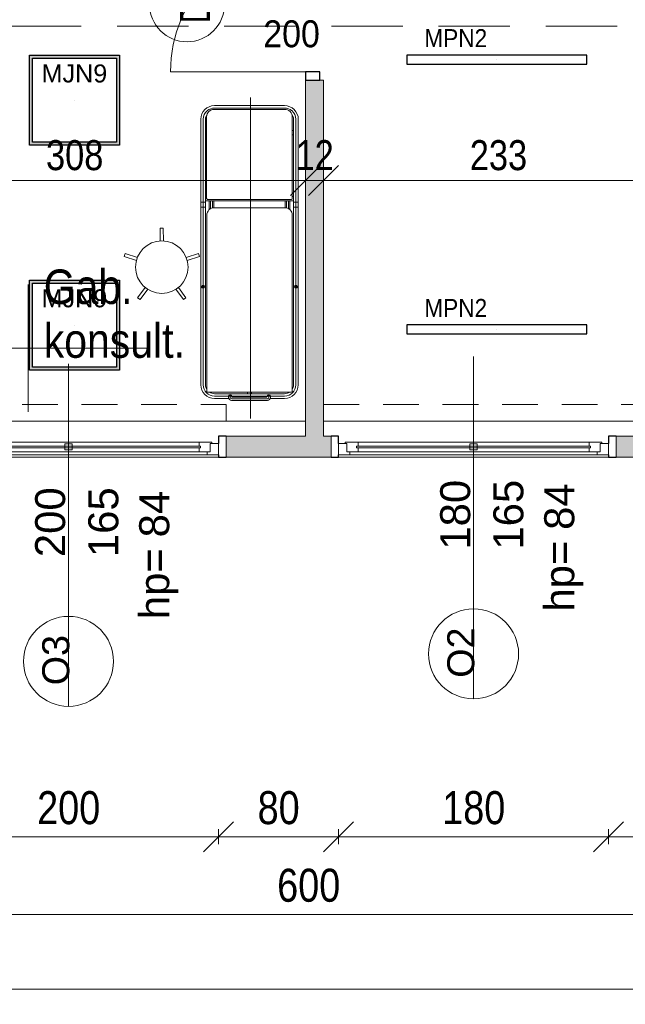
# Model space of a CAD drawing. Header units: centimetres. Extents: x -1631 to 21770, y -8842 to 3590.
# Tile 17 of 150: x 95 to 499, y -257 to 400. Entities that reach past the tile are written whole.
import ezdxf

# ---------------------------------------------------------------- set-up
doc = ezdxf.new("R2010")
doc.units = ezdxf.units.CM
doc.linetypes.add('Ponad', pattern=[39.688, 23.813, -15.875])
doc.linetypes.add('Ukryte', pattern=[71.438, 47.625, -23.813])
for name, color, linetype, lineweight in [('A-ANNO-DIMS', 211, 'Continuous', 13), ('A-ANNO-DIMS-100', 211, 'Continuous', 13), ('A-ANNO-NOTE', 131, 'Continuous', 9), ('A-AREA-IDEN', 2, 'Continuous', 13), ('A-DETL-GENF', 92, 'Continuous', 9), ('A-DETL-HDLN', 90, 'Ukryte', 9), ('A-DETL-MEDM', 33, 'Continuous', 13), ('A-DOOR', 31, 'Continuous', 13), ('A-FLOR-OVHD', 1, 'Ponad', 9), ('A-GLAZ', 151, 'Continuous', 13), ('A-GLAZ-IDEN', 152, 'Continuous', 13), ('A-WALL', 113, 'Continuous', 13), ('A-WALL-PATT', 111, 'Continuous', 13), ('Q-SPCQ', 91, 'Continuous', 9)]:
    doc.layers.add(name, color=color, linetype=linetype, lineweight=lineweight)
doc.layers.add('E_oprawy', color=12, linetype='Continuous')
doc.styles.add('Arial', font='arial.ttf', dxfattribs={"width": 0.9, "height": 18})
doc.styles.add('Arial Narrow_1', font='ARIALN.TTF', dxfattribs={"height": 22})
doc.styles.add('Arial Narrow_5', font='ARIALN.TTF', dxfattribs={"height": 20})
doc.styles.add('Arial_1', font='arial.ttf', dxfattribs={"width": 0.7, "height": 20})
doc.styles.add('Arial_10', font='arial.ttf', dxfattribs={"height": 20})
doc.styles.add('Arial_11', font='arial.ttf', dxfattribs={"width": 0.85, "height": 23})
doc.styles.add('Arial_13', font='arial.ttf', dxfattribs={"height": 0.2})
doc.styles.add('Arial_8', font='arial.ttf', dxfattribs={"height": 18})
doc.dimstyles.new('Diagonal_1_100__0_1_', dxfattribs={"dimscale": 30.48, "dimtxt": 22.515481, "dimasz": 0.656168, "dimexe": 0.164042, "dimexo": 0.0625, "dimgap": 0.065617, "dimtad": 1, "dimdec": 1, "dimrnd": 0.1, "dimdsep": 46, "dimtxsty": 'Arial Narrow_1', "dimblk1": 'OBLIQUE', "dimblk2": 'OBLIQUE', "dimsah": 1, "dimcen": 0.09, "dimazin": 0, "dimtfac": 1, "dimtdec": 4, "dimtix": 1, "dimtmove": 0, "dimatfit": 3, "dimfxl": 0, "dimtvp": 1, "dimtolj": 1, "dimtzin": 0, "dimarcsym": 0})
doc.dimstyles.new('Diagonal_1_100__0__wewnętrzne_1', dxfattribs={"dimscale": 30.48, "dimtxt": 20.468619, "dimasz": 0.656168, "dimexe": 0.164042, "dimexo": 0.0625, "dimgap": 0.032808, "dimtad": 1, "dimdec": 0, "dimdsep": 46, "dimtxsty": 'Arial Narrow_5', "dimblk1": 'OBLIQUE', "dimblk2": 'OBLIQUE', "dimsah": 1, "dimcen": 0.09, "dimazin": 0, "dimtfac": 1, "dimtdec": 4, "dimtix": 1, "dimtmove": 0, "dimatfit": 3, "dimfxl": 0, "dimtvp": 1, "dimtolj": 1, "dimtzin": 0, "dimarcsym": 0})

# ---------------------------------------------------------------- blocks, each defined once
blk = doc.blocks.new('DRZWI 1S - automatyczna etykieta - Drzwi 90-2322410-5_piętro III __10_50 m_ - stan projektowany')
at = {"layer": 'A-DETL-GENF'}
for p, q in [((-50.5, 3.5), (-45, 3.5)), ((-50.5, -6), (-50.5, 3.5)), ((-45, 3.5), (-45, -6)), ((45, 3.5), (50.5, 3.5)), ((45, -6), (45, 3.5)), ((50.5, 3.5), (50.5, -6)), ((-45, -6), (-50.5, -6)), ((50.5, -6), (45, -6))]:
    blk.add_line(p, q, dxfattribs=at)
at = {"layer": 'A-DETL-MEDM', "lineweight": 25}
for p, q in [((-50.5, -6), (-50.5, 3.5)), ((-50.5, 3.5), (-45, 3.5)), ((-45, 3.5), (-45, -6)), ((45, 3.5), (45, -6)), ((50.5, 3.5), (45, 3.5)), ((50.5, -6), (50.5, 3.5)), ((-45, -6), (-50.5, -6)), ((45, -6), (50.5, -6))]:
    blk.add_line(p, q, dxfattribs=at)
at = {"layer": 'A-DOOR'}
blk.add_line((45, -6), (45, -96), dxfattribs=at)
blk.add_arc((45, -6), 90, 180, 270, dxfattribs=at)
blk = doc.blocks.new('stół zabiegowy SZ-02 198x65 - stół zabiegowy SZ-02 198x65-V19-5_piętro III __10_50 m_ - stan projektowany')
at = {"layer": 'Q-SPCQ'}
for p, q in [((74.99, 33.26), (-102.21, 33.26)), ((-36.68, 33.06), (-36.68, 30.26)), ((16.4, 33.26), (16.4, 30.06)), ((19.59, 33.26), (19.59, 30.06)), ((-107, -27.24), (-107, 28.76)), ((11.01, 29.26), (-106.5, 29.26)), ((74.99, 31.66), (-102.21, 31.66)), ((-102.21, 30.06), (74.99, 30.06)), ((20.59, 27.56), (14.77, 27.56)), ((20.59, 26.76), (15.34, 26.76)), ((20.59, -28.54), (20.59, 30.06)), ((21.58, 28.85), (21.58, -27.24)), ((76.59, 29.35), (22.08, 29.35)), ((23.59, 30.06), (23.59, 29.35)), ((64.59, 30.06), (64.59, 29.35)), ((67.59, 29.35), (67.59, 30.06)), ((-111.31, 24.16), (-111.31, 14.62)), ((-109.71, 24.16), (-109.71, 0.76)), ((-108.11, 24.16), (-108.11, -22.64)), ((15.89, 25.36), (20.59, 25.36)), ((16, 24.56), (20.59, 24.56)), ((16.01, -22.74), (16.01, 24.26)), ((81.59, -22.74), (81.59, 24.35)), ((82.49, 24.16), (82.49, -22.64)), ((84.09, 24.16), (84.09, -22.64)), ((-110.56, 14.76), (-109.71, 14.76)), ((-110.46, 13.66), (-109.11, 13.66)), ((-112.56, -11.24), (-112.56, 12.76)), ((-111.46, 12.66), (-111.46, -11.14)), ((-110.36, -10.84), (-110.36, 12.36)), ((-110.16, 12.56), (-109.71, 12.56)), ((-124.56, 0), (89.44, 0)), ((-109.71, 0.76), (-109.71, -22.64)), ((-108.11, 2.01), (-107, 2.01)), ((-108.11, -0.49), (-107, -0.49)), ((-111.31, -22.64), (-111.31, -13.09)), ((-110.46, -12.14), (-109.11, -12.14)), ((-110.16, -11.04), (-109.71, -11.04)), ((-110.56, -13.24), (-109.71, -13.24)), ((20.59, -26.04), (14.77, -26.04)), ((20.59, -25.24), (15.34, -25.24)), ((15.89, -23.84), (20.59, -23.84)), ((16, -23.04), (20.59, -23.04)), ((-106.5, -27.74), (11.01, -27.74)), ((-102.21, -28.54), (74.99, -28.54)), ((74.99, -30.14), (-102.21, -30.14)), ((74.99, -31.74), (-102.21, -31.74)), ((-36.68, -31.54), (-36.68, -28.74)), ((16.4, -31.74), (16.4, -28.54)), ((19.59, -31.74), (19.59, -28.54)), ((22.08, -27.74), (76.59, -27.74)), ((23.59, -28.54), (23.59, -27.82)), ((64.59, -28.54), (64.59, -27.82)), ((67.59, -27.82), (67.59, -28.54))]:
    blk.add_line(p, q, dxfattribs=at)
for centre, radius in [((-36.68, 31.66), 0.999), ((-36.68, 31.66), 0.727), ((-36.68, -30.14), 0.999), ((-36.68, -30.14), 0.727)]:
    blk.add_circle(centre, radius, dxfattribs=at)
for centre, radius, start, end in [((-102.21, 24.16), 9.1, 90, 180), ((74.99, 24.16), 9.1, 0, 90), ((-102.21, 24.16), 7.5, 90, 180), ((-102.21, 24.16), 5.9, 144.33019, 180), ((-106.5, 28.76), 0.5, 90, 180), ((-102.21, 24.16), 5.9, 90, 120.18467), ((11.01, 24.26), 5, 360, 90), ((22.08, 28.85), 0.5, 90, 180), ((74.99, 24.16), 7.5, 38.98915, 90), ((74.99, 24.16), 5.9, 55.77749, 90), ((76.59, 24.35), 5, 360, 90), ((74.99, 24.16), 7.5, 0, 38.75168), ((-110.56, 12.76), 2, 90, 180), ((-110.46, 12.66), 1, 90, 180), ((-109.95, 13.66), 1.13, 282.58342, 77.41658), ((-110.16, 12.36), 0.2, 90, 180), ((-110.56, -11.24), 2, 174.26083, 270), ((-110.46, -11.14), 1, 180, 270), ((-109.95, -12.14), 1.13, 282.58342, 77.41658), ((-102.21, -22.64), 9.1, 180, 270), ((-102.21, -22.64), 7.5, 180, 270), ((-102.21, -22.64), 5.9, 180, 215.66981), ((11.01, -22.74), 5, 270, 0), ((74.99, -22.64), 9.1, 270, 0), ((76.59, -22.74), 5, 270, 360), ((74.99, -22.64), 7.5, 321.24832, 0), ((-106.5, -27.24), 0.5, 180, 270), ((-102.21, -22.64), 5.9, 239.81533, 270), ((22.08, -27.24), 0.5, 180, 270), ((74.99, -22.64), 7.5, 270, 321.01085), ((74.99, -22.64), 5.9, 270, 304.22251)]:
    blk.add_arc(centre, radius, start, end, dxfattribs=at)
blk = doc.blocks.new('stołek obrotowy WG-03 śr_32cm - stołek obrotowy WG-03 śr_32cm-850736-5_piętro III __10_50 m_ - stan projektowany')
at = {"layer": 'Q-SPCQ'}
for p, q in [((-1, 26.05), (-1.11, 17.46)), ((1, 26.05), (-1, 26.05)), ((1.11, 17.46), (1, 26.05)), ((-24.46, 9), (-25.08, 7.1)), ((-25.08, 7.1), (-16.95, 4.34)), ((-16.27, 6.45), (-24.46, 9)), ((24.46, 9), (16.27, 6.45)), ((16.95, 4.34), (25.08, 7.1)), ((25.08, 7.1), (24.46, 9)), ((-11.16, -13.48), (-16.12, -20.48)), ((-14.5, -21.66), (-9.37, -14.78)), ((9.37, -14.78), (14.5, -21.66)), ((16.12, -20.48), (11.16, -13.48)), ((-16.12, -20.48), (-14.5, -21.66)), ((14.5, -21.66), (16.12, -20.48))]:
    blk.add_line(p, q, dxfattribs=at)
blk.add_circle((0, 0), 17.5, dxfattribs=at)
blk = doc.blocks.new('Okno - automatyczna etykieta - 200x165 _projektowane_-2623157-5_piętro III __10_50 m_ - stan projektowany')
at = {"layer": 'A-GLAZ'}
for p, q in [((-92.5, 5.5), (-100, 5.5)), ((-100, 5.5), (-100, -2)), ((-100, 5.5), (100, 5.5)), ((-87, 3.5), (-94.5, 3.5)), ((-94.5, 3.5), (-94.5, -2)), ((-94.5, -2), (-94.5, 3.5)), ((-94.5, 3.5), (-92.5, 3.5)), ((-92.5, 3.5), (-92.5, 5.5)), ((92.5, 5.5), (-92.5, 5.5)), ((88, 0.75), (-88, 0.75)), ((-88, 0.75), (-88, -0.25)), ((-88, -0.25), (-88, 0.75)), ((-88, 0.75), (-87, 0.75)), ((-87, 0.75), (-87, 3.5)), ((87, 3.5), (-87, 3.5)), ((2.5, 2.25), (-2.5, 2.25)), ((-2.5, 2.25), (-2.5, -1.75)), ((2.5, -1.75), (2.5, 2.25)), ((94.5, 3.5), (87, 3.5)), ((87, 3.5), (87, 0.75)), ((87, 0.75), (88, 0.75)), ((88, -0.25), (88, 0.75)), ((88, 0.75), (88, -0.25)), ((100, 5.5), (92.5, 5.5)), ((92.5, 5.5), (92.5, 3.5)), ((92.5, 3.5), (94.5, 3.5)), ((94.5, -2), (94.5, 3.5)), ((94.5, 3.5), (94.5, -2)), ((100, -2), (100, 5.5)), ((-100, -2), (-94.5, -2)), ((-94.5, -2), (-95.5, -2)), ((-95.5, -2), (-95.5, -3)), ((-95.5, -3), (-87, -3)), ((-88, -0.25), (88, -0.25)), ((-87, -0.25), (-88, -0.25)), ((-87, -3), (-87, -0.25)), ((87, -3), (-87, -3)), ((-2.5, -1.75), (2.5, -1.75)), ((87, -0.25), (87, -3)), ((88, -0.25), (87, -0.25)), ((87, -3), (95.5, -3)), ((95.5, -2), (94.5, -2)), ((94.5, -2), (100, -2)), ((95.5, -3), (95.5, -2))]:
    blk.add_line(p, q, dxfattribs=at)
blk = doc.blocks.new('Okno - automatyczna etykieta - 180x165 _projektowane_-2623342-5_piętro III __10_50 m_ - stan projektowany')
at = {"layer": 'A-GLAZ'}
for p, q in [((-82.5, 10.5), (-90, 10.5)), ((-90, 10.5), (-90, 3)), ((-90, 10.5), (90, 10.5)), ((-77, 8.5), (-84.5, 8.5)), ((-84.5, 8.5), (-84.5, 3)), ((-84.5, 3), (-84.5, 8.5)), ((-84.5, 8.5), (-82.5, 8.5)), ((-82.5, 8.5), (-82.5, 10.5)), ((82.5, 10.5), (-82.5, 10.5)), ((-77, 5.75), (-77, 8.5)), ((77, 8.5), (-77, 8.5)), ((2.5, 7.25), (-2.5, 7.25)), ((-2.5, 7.25), (-2.5, 3.25)), ((2.5, 3.25), (2.5, 7.25)), ((84.5, 8.5), (77, 8.5)), ((77, 8.5), (77, 5.75)), ((90, 10.5), (82.5, 10.5)), ((82.5, 10.5), (82.5, 8.5)), ((82.5, 8.5), (84.5, 8.5)), ((84.5, 3), (84.5, 8.5)), ((84.5, 8.5), (84.5, 3)), ((90, 3), (90, 10.5)), ((-90, 3), (-84.5, 3)), ((-84.5, 3), (-85.5, 3)), ((-85.5, 3), (-85.5, 2)), ((-85.5, 2), (-77, 2)), ((78, 5.75), (-78, 5.75)), ((-78, 5.75), (-78, 4.75)), ((-78, 4.75), (-78, 5.75)), ((-78, 5.75), (-77, 5.75)), ((-78, 4.75), (78, 4.75)), ((-77, 4.75), (-78, 4.75)), ((-77, 2), (-77, 4.75)), ((77, 2), (-77, 2)), ((-2.5, 3.25), (2.5, 3.25)), ((77, 5.75), (78, 5.75)), ((77, 4.75), (77, 2)), ((78, 4.75), (77, 4.75)), ((77, 2), (85.5, 2)), ((78, 4.75), (78, 5.75)), ((78, 5.75), (78, 4.75)), ((85.5, 3), (84.5, 3)), ((84.5, 3), (90, 3)), ((85.5, 2), (85.5, 3))]:
    blk.add_line(p, q, dxfattribs=at)
blk = doc.blocks.new('DIMBLOCK1-5_piętro III __10_50 m_ - stan projektowany')
at = {"layer": 'A-ANNO-DIMS-100', "transparency": 16777216}
for p, q in [((-1252.62, -246.77), (-1242.62, -236.77)), ((-1252.62, -241.77), (-1252.62, -251.77)), ((-1252.62, -246.77), (-1252.62, -241.77)), ((1227.38, -246.77), (1237.38, -236.77)), ((1227.38, -241.77), (1227.38, -251.77)), ((1227.38, -246.77), (1227.38, -241.77)), ((-1252.62, -246.77), (-1262.62, -256.77)), ((-1252.62, -246.77), (1227.38, -246.77)), ((1227.38, -246.77), (1217.38, -256.77))]:
    blk.add_line(p, q, dxfattribs=at)
at = {"layer": 'A-ANNO-DIMS-100', "color": 0, "transparency": 16777216, "insert": (-40.5, -216.33), "char_height": 22, "width": 66.9031, "attachment_point": 1, "line_spacing_factor": 0.974696, "style": 'Arial Narrow_1'}
blk.add_mtext('2480', dxfattribs=at)
blk = doc.blocks.new('_Oblique')
at = {"color": 0, "linetype": 'ByBlock', "lineweight": -2}
blk.add_line((-0.5, -0.5), (0.5, 0.5), dxfattribs=at)
blk = doc.blocks.new('DIMBLOCK4-5_piętro III __10_50 m_ - stan projektowany')
at = {"layer": 'A-ANNO-DIMS-100', "transparency": 16777216}
for p, q in [((-12.62, -196.77), (-2.62, -186.77)), ((587.38, -196.77), (597.38, -186.77)), ((-12.62, -196.77), (-22.62, -206.77)), ((-12.62, -191.77), (-12.62, -201.77)), ((-12.62, -196.77), (-12.62, -191.77)), ((587.38, -196.77), (-12.62, -196.77)), ((587.38, -196.77), (577.38, -206.77)), ((587.38, -191.77), (587.38, -201.77)), ((587.38, -196.77), (587.38, -191.77))]:
    blk.add_line(p, q, dxfattribs=at)
at = {"layer": 'A-ANNO-DIMS-100', "color": 0, "transparency": 16777216, "insert": (266.47, -166.33), "char_height": 22, "width": 50.1774, "attachment_point": 1, "line_spacing_factor": 0.974696, "style": 'Arial Narrow_1'}
blk.add_mtext('600', dxfattribs=at)
blk = doc.blocks.new('DIMBLOCK166-5_piętro III __10_50 m_ - stan projektowany')
at = {"layer": 'A-ANNO-DIMS-100', "transparency": 16777216}
for p, q in [((297.38, 292.9), (307.38, 302.9)), ((530.38, 292.9), (540.38, 302.9)), ((297.38, 287.9), (297.38, 297.9)), ((530.38, 287.9), (530.38, 297.9)), ((297.38, 292.9), (287.38, 282.9)), ((530.38, 292.9), (297.38, 292.9)), ((297.38, 292.9), (297.38, 287.9)), ((530.38, 292.9), (520.38, 282.9)), ((530.38, 292.9), (530.38, 287.9))]:
    blk.add_line(p, q, dxfattribs=at)
at = {"layer": 'A-ANNO-DIMS-100', "color": 0, "transparency": 16777216, "insert": (394.87, 319.75), "char_height": 20, "width": 45.6158, "attachment_point": 1, "line_spacing_factor": 0.974696, "style": 'Arial Narrow_5'}
blk.add_mtext('233', dxfattribs=at)
blk = doc.blocks.new('DIMBLOCK167-5_piętro III __10_50 m_ - stan projektowany')
at = {"layer": 'A-ANNO-DIMS-100', "transparency": 16777216}
for p, q in [((285.38, 292.9), (295.38, 302.9)), ((297.38, 292.9), (307.38, 302.9)), ((285.38, 287.9), (285.38, 297.9)), ((297.38, 287.9), (297.38, 297.9)), ((285.38, 292.9), (275.38, 282.9)), ((297.38, 292.9), (285.38, 292.9)), ((285.38, 292.9), (285.38, 287.9)), ((297.38, 292.9), (287.38, 282.9)), ((297.38, 292.9), (297.38, 287.9))]:
    blk.add_line(p, q, dxfattribs=at)
at = {"layer": 'A-ANNO-DIMS-100', "color": 0, "transparency": 16777216, "insert": (278.71, 319.75), "char_height": 20, "width": 30.4105, "attachment_point": 1, "line_spacing_factor": 0.974696, "style": 'Arial Narrow_5'}
blk.add_mtext('12', dxfattribs=at)
blk = doc.blocks.new('DIMBLOCK168-5_piętro III __10_50 m_ - stan projektowany')
at = {"layer": 'A-ANNO-DIMS-100', "transparency": 16777216}
for p, q in [((-22.62, 292.9), (-12.62, 302.9)), ((285.38, 292.9), (295.38, 302.9)), ((-22.62, 287.9), (-22.62, 297.9)), ((285.38, 287.9), (285.38, 297.9)), ((-22.62, 292.9), (-32.62, 282.9)), ((285.38, 292.9), (-22.62, 292.9)), ((-22.62, 292.9), (-22.62, 287.9)), ((285.38, 292.9), (275.38, 282.9)), ((285.38, 292.9), (285.38, 287.9))]:
    blk.add_line(p, q, dxfattribs=at)
at = {"layer": 'A-ANNO-DIMS-100', "color": 0, "transparency": 16777216, "insert": (112.37, 319.75), "char_height": 20, "width": 45.6158, "attachment_point": 1, "line_spacing_factor": 0.974696, "style": 'Arial Narrow_5'}
blk.add_mtext('308', dxfattribs=at)
blk = doc.blocks.new('METKA_POMIESZCZENIA2 - Rozbudowana krótka - bez ramki-2403173-5_piętro III __10_50 m_ - stan projektowany')
at = {"layer": 'A-AREA-IDEN'}
for p, q in [((0, 0.425), (0, 0)), ((0.0976, 0), (-0.8, 0)), ((-0.8, 0), (0.8, 0)), ((0, 0), (0, -0.425))]:
    blk.add_line(p, q, dxfattribs=at)
blk = doc.blocks.new('DIMBLOCK254-5_piętro III __10_50 m_ - stan projektowany')
at = {"layer": 'A-ANNO-DIMS-100', "transparency": 16777216}
for p, q in [((487.38, -145.01), (497.38, -135.01)), ((966.38, -145.01), (976.38, -135.01)), ((487.38, -140.01), (487.38, -150.01)), ((487.38, -145.01), (487.38, -140.01)), ((966.38, -140.01), (966.38, -150.01)), ((966.38, -145.01), (966.38, -140.01)), ((487.38, -145.01), (477.38, -155.01)), ((966.38, -145.01), (487.38, -145.01)), ((966.38, -145.01), (956.38, -155.01))]:
    blk.add_line(p, q, dxfattribs=at)
at = {"layer": 'A-ANNO-DIMS-100', "color": 0, "transparency": 16777216, "insert": (705.97, -114.57), "char_height": 22, "width": 50.1774, "attachment_point": 1, "line_spacing_factor": 0.974696, "style": 'Arial Narrow_1'}
blk.add_mtext('479', dxfattribs=at)
blk = doc.blocks.new('DIMBLOCK255-5_piętro III __10_50 m_ - stan projektowany')
at = {"layer": 'A-ANNO-DIMS-100', "transparency": 16777216}
for p, q in [((307.38, -145.01), (317.38, -135.01)), ((487.38, -145.01), (497.38, -135.01)), ((307.38, -140.01), (307.38, -150.01)), ((307.38, -145.01), (307.38, -140.01)), ((487.38, -140.01), (487.38, -150.01)), ((487.38, -145.01), (487.38, -140.01)), ((307.38, -145.01), (297.38, -155.01)), ((487.38, -145.01), (307.38, -145.01)), ((487.38, -145.01), (477.38, -155.01))]:
    blk.add_line(p, q, dxfattribs=at)
at = {"layer": 'A-ANNO-DIMS-100', "color": 0, "transparency": 16777216, "insert": (376.47, -114.57), "char_height": 22, "width": 50.1774, "attachment_point": 1, "line_spacing_factor": 0.974696, "style": 'Arial Narrow_1'}
blk.add_mtext('180', dxfattribs=at)
blk = doc.blocks.new('DIMBLOCK256-5_piętro III __10_50 m_ - stan projektowany')
at = {"layer": 'A-ANNO-DIMS-100', "transparency": 16777216}
for p, q in [((227.38, -145.01), (237.38, -135.01)), ((307.38, -145.01), (317.38, -135.01)), ((227.38, -140.01), (227.38, -150.01)), ((227.38, -145.01), (227.38, -140.01)), ((307.38, -140.01), (307.38, -150.01)), ((307.38, -145.01), (307.38, -140.01)), ((227.38, -145.01), (217.38, -155.01)), ((307.38, -145.01), (227.38, -145.01)), ((307.38, -145.01), (297.38, -155.01))]:
    blk.add_line(p, q, dxfattribs=at)
at = {"layer": 'A-ANNO-DIMS-100', "color": 0, "transparency": 16777216, "insert": (253.44, -114.57), "char_height": 22, "width": 33.4516, "attachment_point": 1, "line_spacing_factor": 0.974696, "style": 'Arial Narrow_1'}
blk.add_mtext('80', dxfattribs=at)
blk = doc.blocks.new('DIMBLOCK257-5_piętro III __10_50 m_ - stan projektowany')
at = {"layer": 'A-ANNO-DIMS-100', "transparency": 16777216}
for p, q in [((27.38, -145.01), (37.38, -135.01)), ((227.38, -145.01), (237.38, -135.01)), ((27.38, -140.01), (27.38, -150.01)), ((27.38, -145.01), (27.38, -140.01)), ((227.38, -140.01), (227.38, -150.01)), ((227.38, -145.01), (227.38, -140.01)), ((27.38, -145.01), (17.38, -155.01)), ((227.38, -145.01), (27.38, -145.01)), ((227.38, -145.01), (217.38, -155.01))]:
    blk.add_line(p, q, dxfattribs=at)
at = {"layer": 'A-ANNO-DIMS-100', "color": 0, "transparency": 16777216, "insert": (106.47, -114.57), "char_height": 22, "width": 50.1774, "attachment_point": 1, "line_spacing_factor": 0.974696, "style": 'Arial Narrow_1'}
blk.add_mtext('200', dxfattribs=at)
blk = doc.blocks.new('Okno_LD_typ 100 - metka _ wys_parapetu-2491833-5_piętro III __10_50 m_ - stan projektowany')
at = {"layer": 'A-GLAZ-IDEN'}
blk.add_line((0, 1.8925), (0, -0.3919), dxfattribs=at)
blk.add_circle((0, -0.0919), 0.3, dxfattribs=at)
at = {"layer": 'A-GLAZ-IDEN', "insert": (0.4711, 0.6634), "char_height": 0.2, "width": 0.48783, "attachment_point": 3, "rotation": 90, "line_spacing_factor": 0.936439, "style": 'Arial_13', "bg_fill": 3, "box_fill_scale": 1.25, "bg_fill_color": 256, "bg_fill_true_color": 13158600, "bg_fill_transparency": 0}
blk.add_mtext('\\pxqr,t6.35,12.7,19.05,25.4,31.75,38.1,44.45,50.8,57.15,63.5,69.85,76.2,82.55,88.9,95.25,101.6,107.95,114.3,120.65,127,133.35,139.7,146.05,152.4,158.75,165.1,171.45,177.8,184.15,190.5,196.85,203.2;{hp= }', dxfattribs=at)
blk = doc.blocks.new('MPN2')
at = {"layer": 'E_oprawy', "linetype": 'ByBlock'}
blk.add_lwpolyline([(-60, 3), (-60, -3), (60, -3), (60, 3)], close=True, dxfattribs=at)
at = {"layer": 'E_oprawy'}
blk.add_circle((0, 0), 0.00001, dxfattribs=at)
at = {"layer": 'E_oprawy', "color": 4, "style": 'Arial', "width": 0.9}
blk.add_text('MPN2', height=12, dxfattribs=at).set_placement((-48.27, 8.29))
blk = doc.blocks.new('MJN9')
at = {"layer": 'E_oprawy', "linetype": 'ByBlock'}
h = blk.add_hatch(color=256, dxfattribs=at)
h.paths.add_polyline_path([(-30, -30), (-30, 30), (30, 30), (30, -30)])
h.paths.add_polyline_path([(-28, -28), (-28, 28), (28, 28), (28, -28)], flags=16)
for points in [[(-30, -30), (-30, 30), (30, 30), (30, -30)], [(-28, -28), (-28, 28), (28, 28), (28, -28)]]:
    blk.add_lwpolyline(points, close=True, dxfattribs=at)
blk.add_circle((0, 0), 0.0000001, dxfattribs=at)
at = {"layer": 'E_oprawy', "color": 4, "style": 'Arial'}
blk.add_text('MJN9', height=12, dxfattribs=at).set_placement((-21.96, 11.9))

msp = doc.modelspace()

# ---------------------------------------------------------------- hatches: boundary and pattern name
at = {"layer": 'A-WALL-PATT'}
h = msp.add_hatch(color=9, dxfattribs=at)
h.paths.add_polyline_path([(297.38, 122.33), (297.38, 359.83), (285.38, 359.83), (285.38, 122.33)], flags=0)
h.paths.add_polyline_path([(297.38, 460.83), (297.38, 466.83), (285.38, 466.83), (285.38, 460.83), (294.88, 460.83)], flags=0)
h.paths.add_polyline_path([(297.38, 567.83), (297.38, 684.83), (285.38, 684.83), (285.38, 567.83), (294.88, 567.83)], flags=0)
h.paths.add_polyline_path([(285.38, 785.83), (297.38, 785.83), (297.38, 797.33), (285.38, 797.33), (285.38, 788.28)], flags=0)
h = msp.add_hatch(color=9, dxfattribs=at)
h.paths.add_polyline_path([(-532.62, 108.33), (-532.62, 122.33), (-552.62, 122.33), (-552.62, 108.33), (-537.36, 108.33)], flags=0)
h.paths.add_polyline_path([(-327.62, 108.33), (-257.62, 108.33), (-257.62, 122.33), (-327.62, 122.33)], flags=0)
h.paths.add_polyline_path([(-47.62, 108.33), (22.38, 108.33), (22.38, 122.33), (-47.62, 122.33)], flags=0)
h.paths.add_polyline_path([(232.38, 108.33), (302.38, 108.33), (302.38, 122.33), (232.38, 122.33)], flags=0)
h.paths.add_polyline_path([(527.38, 108.33), (527.38, 122.33), (492.38, 122.33), (492.38, 108.33)], flags=0)

# ---------------------------------------------------------------- linework, layer by layer
at = {"layer": 'A-ANNO-NOTE', "lineweight": 13}
msp.add_circle((206.38, 410.33), 25, dxfattribs=at)
at = {"layer": 'A-DETL-HDLN'}
msp.add_line((-1197.62, 395.83), (1172.38, 395.83), dxfattribs=at)
at = {"layer": 'A-FLOR-OVHD'}
for p, q in [((-22.62, 143.33), (232.38, 143.33)), ((232.38, 132.33), (232.38, 143.33)), ((297.38, 143.33), (527.38, 143.33))]:
    msp.add_line(p, q, dxfattribs=at)
at = {"layer": 'A-WALL', "lineweight": 9}
for p, q in [((285.38, 359.83), (285.38, 122.33)), ((297.38, 359.83), (294.88, 359.83)), ((297.38, 122.33), (297.38, 359.83)), ((-22.62, 132.33), (285.38, 132.33)), ((297.38, 132.33), (530.38, 132.33)), ((285.38, 122.33), (232.38, 122.33)), ((302.38, 122.33), (297.38, 122.33)), ((527.38, 122.33), (492.38, 122.33)), ((227.38, 108.33), (27.38, 108.33)), ((232.38, 108.33), (302.38, 108.33)), ((487.38, 108.33), (307.38, 108.33)), ((492.38, 108.33), (702.38, 108.33))]:
    msp.add_line(p, q, dxfattribs=at)
at = {"layer": 'A-WALL', "color": 7, "lineweight": 25}
for p, q in [((232.38, 122.33), (227.38, 122.33)), ((227.38, 122.33), (227.38, 117.33)), ((307.38, 122.33), (302.38, 122.33)), ((307.38, 117.33), (307.38, 122.33)), ((492.38, 122.33), (487.38, 122.33)), ((487.38, 122.33), (487.38, 117.33)), ((227.38, 109.83), (227.38, 108.33)), ((227.38, 108.33), (232.38, 108.33)), ((302.38, 108.33), (307.38, 108.33)), ((307.38, 108.33), (307.38, 109.83)), ((487.38, 109.83), (487.38, 108.33)), ((487.38, 108.33), (492.38, 108.33))]:
    msp.add_line(p, q, dxfattribs=at)
at = {"layer": 'A-WALL'}
for p, q in [((232.38, 122.33), (232.38, 108.33)), ((302.38, 108.33), (302.38, 122.33)), ((492.38, 122.33), (492.38, 108.33))]:
    msp.add_line(p, q, dxfattribs=at)

# ---------------------------------------------------------------- block references
at = {"layer": 'A-AREA-IDEN', "xscale": 99.99999999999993, "yscale": 99.99999999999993, "zscale": 99.99999999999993}
msp.add_blockref('METKA_POMIESZCZENIA2 - Rozbudowana krótka - bez ramki-2403173-5_piętro III __10_50 m_ - stan projektowany', (100.43, 180.98), dxfattribs=at)
at = {"layer": 'A-DOOR', "rotation": 269.9999999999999}
msp.add_blockref('DRZWI 1S - automatyczna etykieta - Drzwi 90-2322410-5_piętro III __10_50 m_ - stan projektowany', (291.38, 410.33), dxfattribs=at)
at = {"layer": 'A-GLAZ', "rotation": 180}
for name, p in [('Okno - automatyczna etykieta - 200x165 _projektowane_-2623157-5_piętro III __10_50 m_ - stan projektowany', (127.38, 115.33)), ('Okno - automatyczna etykieta - 180x165 _projektowane_-2623342-5_piętro III __10_50 m_ - stan projektowany', (397.38, 120.33))]:
    msp.add_blockref(name, p, dxfattribs=at)
at = {"layer": 'E_oprawy'}
for p in [(412.82, 373.51), (412.82, 193.51)]:
    msp.add_blockref('MPN2', p, dxfattribs=at)
at = {"layer": 'E_oprawy', "color": 2}
msp.add_blockref('MJN9', (131.38, 346.33), dxfattribs=at)
at = {"layer": 'Q-SPCQ', "rotation": 90.00000000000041}
msp.add_blockref('stół zabiegowy SZ-02 198x65 - stół zabiegowy SZ-02 198x65-V19-5_piętro III __10_50 m_ - stan projektowany', (248.79, 258.67), dxfattribs=at)
at = {"layer": 'Q-SPCQ'}
msp.add_blockref('stołek obrotowy WG-03 śr_32cm - stołek obrotowy WG-03 śr_32cm-850736-5_piętro III __10_50 m_ - stan projektowany', (189.55, 235.03), dxfattribs=at)

# ---------------------------------------------------------------- texts
at = {"layer": 'A-ANNO-NOTE', "lineweight": 211, "insert": (211.67, 410.26), "char_height": 20, "width": 25.97, "attachment_point": 5, "rotation": 90, "line_spacing_factor": 0.936439, "style": 'Arial_1'}
msp.add_mtext('\\pxqc,t4.445,8.89,13.335,17.78,22.225,26.67,31.115,35.56,40.005,44.45,48.895,53.34,57.785,62.23,66.675,71.12,75.565,80.01,84.455,88.9,93.345,97.79,102.235,106.68,111.125,115.57,120.015,124.46,128.905,133.35,137.795,142.24;{D2}', dxfattribs=at)
at = {"layer": 'A-ANNO-NOTE', "lineweight": 211, "insert": (276.05, 390.56), "char_height": 18, "width": 38.07, "attachment_point": 5, "line_spacing_factor": 0.936439, "style": 'Arial'}
msp.add_mtext('\\pxqc,t6.35,12.7,19.05,25.4,31.75,38.1,44.45,50.8,57.15,63.5,69.85,76.2,82.55,88.9,95.25,101.6,107.95,114.3,120.65,127,133.35,139.7,146.05,152.4,158.75,165.1,171.45,177.8,184.15,190.5,196.85,203.2;{200}', dxfattribs=at)
at = {"layer": 'A-AREA-IDEN', "insert": (110.86, 174.2), "char_height": 23, "width": 93.33, "attachment_point": 7, "line_spacing_factor": 0.936439, "style": 'Arial_11'}
msp.add_mtext('\\pxt3.69565,7.3913,11.08696,14.78261,18.47826,22.17391,25.86957,29.56522,33.26087,36.95652,40.65217,44.34783,48.04348,51.73913,55.43478,59.13043,62.82609,66.52174,70.21739,73.91304,77.6087,81.30435,85,88.69565,92.3913,96.08696,99.78261,103.47826,107.17391,110.86957,114.56522,118.26087;{Gab.\\Pkonsult.}', dxfattribs=at)

# ---------------------------------------------------------------- dimensions: what is measured, and where the dimension line sits
at = {"layer": 'A-ANNO-DIMS'}
for base, p1, p2, dimstyle, override, picture, middle in [((-22.62, 292.9), (285.38, 287.9), (-22.62, 287.9), 'Diagonal_1_100__0__wewnętrzne_1', {"dimpost": '<>', "dimfxl": 308}, 'DIMBLOCK168-5_piętro III __10_50 m_ - stan projektowany', (131.38, 304.11)), ((285.38, 292.9), (297.38, 287.9), (285.38, 287.9), 'Diagonal_1_100__0__wewnętrzne_1', {"dimpost": '<>', "dimfxl": 12}, 'DIMBLOCK167-5_piętro III __10_50 m_ - stan projektowany', (291.38, 303.94)), ((297.38, 292.9), (530.38, 287.9), (297.38, 287.9), 'Diagonal_1_100__0__wewnętrzne_1', {"dimpost": '<>', "dimfxl": 233}, 'DIMBLOCK166-5_piętro III __10_50 m_ - stan projektowany', (413.88, 304.11)), ((-12.62, -196.77), (587.38, -191.77), (-12.62, -191.77), 'Diagonal_1_100__0_1_', {"dimpost": '<>', "dimfxl": 600}, 'DIMBLOCK4-5_piętro III __10_50 m_ - stan projektowany', (287.38, -183.53)), ((1227.38, -246.77), (-1252.62, -241.77), (1227.38, -241.77), 'Diagonal_1_100__0_1_', {"dimpost": '<>', "dimfxl": 2480}, 'DIMBLOCK1-5_piętro III __10_50 m_ - stan projektowany', (-12.62, -233.53))]:
    dim = msp.add_linear_dim(base=base, p1=p1, p2=p2, dimstyle=dimstyle, override=override, dxfattribs=at)
    dim.commit()
    dim.dimension.update_dxf_attribs({"geometry": picture, "text_midpoint": middle})
for base, p1, p2, override, picture, middle in [((27.38, -145.01), (227.38, -140.01), (27.38, -140.01), {"dimpost": '<>', "dimfxl": 200}, 'DIMBLOCK257-5_piętro III __10_50 m_ - stan projektowany', (127.38, -131.77)), ((227.38, -145.01), (307.38, -140.01), (227.38, -140.01), {"dimpost": '<>', "dimfxl": 80}, 'DIMBLOCK256-5_piętro III __10_50 m_ - stan projektowany', (267.38, -131.77)), ((307.38, -145.01), (487.38, -140.01), (307.38, -140.01), {"dimpost": '<>', "dimfxl": 180}, 'DIMBLOCK255-5_piętro III __10_50 m_ - stan projektowany', (397.38, -131.77)), ((487.38, -145.01), (966.38, -140.01), (487.38, -140.01), {"dimpost": '<>', "dimfxl": 479}, 'DIMBLOCK254-5_piętro III __10_50 m_ - stan projektowany', (726.88, -131.77))]:
    dim = msp.add_linear_dim(base=base, p1=p1, p2=p2, angle=0, dimstyle='Diagonal_1_100__0_1_', override=override, dxfattribs=at)
    dim.commit()
    dim.dimension.update_dxf_attribs({"geometry": picture, "text_midpoint": middle})

# ---------------------------------------------------------------- next in the draw order: block references
at = {"layer": 'A-GLAZ-IDEN', "xscale": 99.99999999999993, "yscale": 99.99999999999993, "zscale": 99.99999999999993}
for p in [(397.38, -13.79), (127.38, -18.79)]:
    msp.add_blockref('Okno_LD_typ 100 - metka _ wys_parapetu-2491833-5_piętro III __10_50 m_ - stan projektowany', p, dxfattribs=at)

# ---------------------------------------------------------------- next in the draw order: block references
at = {"layer": 'E_oprawy', "color": 2}
msp.add_blockref('MJN9', (131.38, 196.33), dxfattribs=at)

# ---------------------------------------------------------------- next in the draw order: texts
at = {"layer": 'A-GLAZ-IDEN', "rotation": 90, "line_spacing_factor": 0.936439}
for s, insert, char_height, width, attachment_point, style in [('\\pxqc,t6.35,12.7,19.05,25.4,31.75,38.1,44.45,50.8,57.15,63.5,69.85,76.2,82.55,88.9,95.25,101.6,107.95,114.3,120.65,127,133.35,139.7,146.05,152.4,158.75,165.1,171.45,177.8,184.15,190.5,196.85,203.2;{200}', (115.26, 64.84), 20, 48.3, 5, 'Arial_10'), ('\\pxqc,t6.35,12.7,19.05,25.4,31.75,38.1,44.45,50.8,57.15,63.5,69.85,76.2,82.55,88.9,95.25,101.6,107.95,114.3,120.65,127,133.35,139.7,146.05,152.4,158.75,165.1,171.45,177.8,184.15,190.5,196.85,203.2;{165}', (150.7, 64.84), 20, 48.3, 5, 'Arial_10'), ('\\pxqc,t6.35,12.7,19.05,25.4,31.75,38.1,44.45,50.8,57.15,63.5,69.85,76.2,82.55,88.9,95.25,101.6,107.95,114.3,120.65,127,133.35,139.7,146.05,152.4,158.75,165.1,171.45,177.8,184.15,190.5,196.85,203.2;{180}', (385.26, 69.84), 20, 48.3, 5, 'Arial_10'), ('\\pxqc,t6.35,12.7,19.05,25.4,31.75,38.1,44.45,50.8,57.15,63.5,69.85,76.2,82.55,88.9,95.25,101.6,107.95,114.3,120.65,127,133.35,139.7,146.05,152.4,158.75,165.1,171.45,177.8,184.15,190.5,196.85,203.2;{165}', (420.7, 69.84), 20, 48.3, 5, 'Arial_10'), ('\\pxt6.35,12.7,19.05,25.4,31.75,38.1,44.45,50.8,57.15,63.5,69.85,76.2,82.55,88.9,95.25,101.6,107.95,114.3,120.65,127,133.35,139.7,146.05,152.4,158.75,165.1,171.45,177.8,184.15,190.5,196.85,203.2;{84}', (444.49, 59.73), 20, 32.4, 1, 'Arial_10'), ('\\pxt6.35,12.7,19.05,25.4,31.75,38.1,44.45,50.8,57.15,63.5,69.85,76.2,82.55,88.9,95.25,101.6,107.95,114.3,120.65,127,133.35,139.7,146.05,152.4,158.75,165.1,171.45,177.8,184.15,190.5,196.85,203.2;{84}', (174.49, 54.73), 20, 32.4, 1, 'Arial_10'), ('\\pxqc,t7.05556,14.11111,21.16667,28.22222,35.27778,42.33333,49.38889,56.44444,63.5,70.55556,77.61111,84.66667,91.72222,98.77778,105.83333,112.88889,119.94444,127,134.05556,141.11111,148.16667,155.22222,162.27778,169.33333,176.38889,183.44444,190.5,197.55556,204.61111,211.66667,218.72222,225.77778;{O3}', (118.99, -27.17), 18, 33.7, 5, 'Arial_8'), ('\\pxqc,t7.05556,14.11111,21.16667,28.22222,35.27778,42.33333,49.38889,56.44444,63.5,70.55556,77.61111,84.66667,91.72222,98.77778,105.83333,112.88889,119.94444,127,134.05556,141.11111,148.16667,155.22222,162.27778,169.33333,176.38889,183.44444,190.5,197.55556,204.61111,211.66667,218.72222,225.77778;{O2}', (388.99, -22.17), 18, 33.7, 5, 'Arial_8')]:
    msp.add_mtext(s, dxfattribs=dict(at, insert=insert, char_height=char_height, width=width, attachment_point=attachment_point, style=style))

doc.saveas('drawing.dxf')
